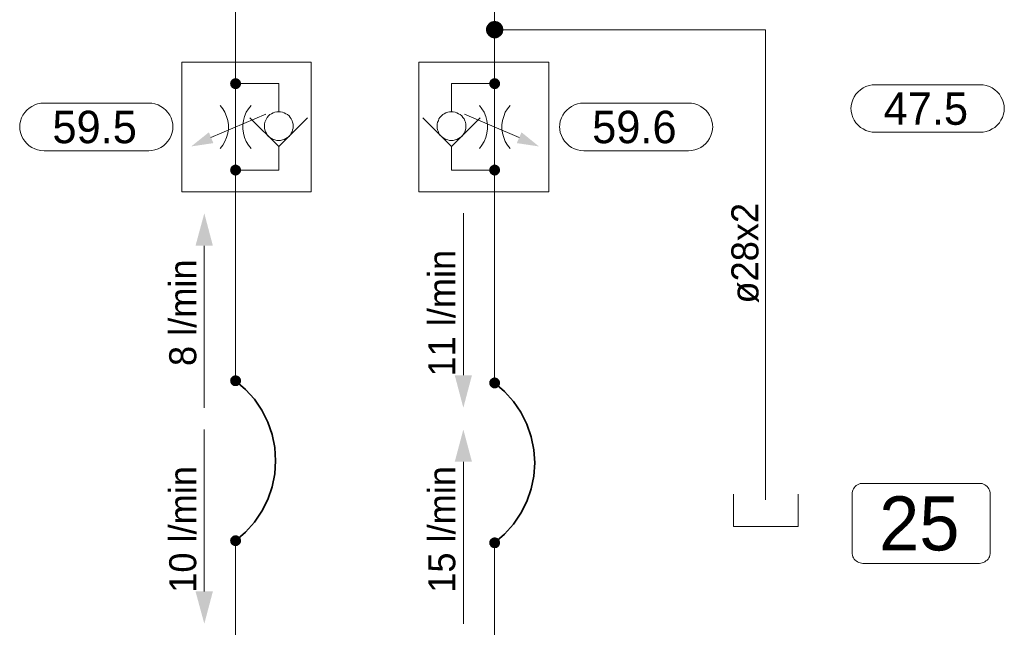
# Model space of a CAD drawing. Header units: millimetres. Extents: x 0 to 138, y 0 to 47.
# Tile 79 of 165: x 10.22 to 13.09, y 33.44 to 35.22. Entities that reach past the tile are written whole.
import ezdxf

# ---------------------------------------------------------------- set-up
doc = ezdxf.new("R2010")
doc.units = ezdxf.units.MM
for name, color, linetype in [('PDF_Geomertry', 7, 'Continuous'), ('PDF_Solid Fills', 7, 'Continuous'), ('PDF_Text', 7, 'Continuous')]:
    doc.layers.add(name, color=color, linetype=linetype)
doc.styles.add('PDF Arial', font='txt')

msp = doc.modelspace()

# ---------------------------------------------------------------- hatches: boundary and pattern name
at = {"layer": 'PDF_Solid Fills', "transparency": 33554559}
for points in [[(11.6071, 35.1882), (11.5854, 35.2007), (11.5876, 35.2035)], [(11.6071, 35.1882), (11.5876, 35.2035), (11.5896, 35.2063)], [(11.6071, 35.1882), (11.5896, 35.2063), (11.5918, 35.2082)], [(11.6071, 35.1882), (11.5918, 35.2082), (11.5946, 35.2104)], [(11.6071, 35.1882), (11.5946, 35.2104), (11.5974, 35.2118)], [(11.6071, 35.1882), (11.5974, 35.2118), (11.6007, 35.2124)], [(11.6071, 35.1882), (11.6007, 35.2124), (11.6043, 35.2132)], [(11.6071, 35.1882), (11.6043, 35.2132), (11.6071, 35.2132)], [(11.6071, 35.1882), (11.6104, 35.2132), (11.614, 35.2124)], [(11.6071, 35.1882), (11.6071, 35.2132), (11.6104, 35.2132)], [(11.6071, 35.1882), (11.614, 35.2124), (11.6168, 35.2118)], [(11.6071, 35.1882), (11.6168, 35.2118), (11.6196, 35.2104)], [(11.6071, 35.1882), (11.6196, 35.2104), (11.6224, 35.2082)], [(11.6071, 35.1882), (11.6224, 35.2082), (11.6251, 35.2063)], [(11.6071, 35.1882), (11.6251, 35.2063), (11.6271, 35.2035)], [(11.6071, 35.1882), (11.6271, 35.2035), (11.6293, 35.2007)], [(11.6071, 35.1882), (11.5821, 35.1915), (11.5826, 35.1951)], [(11.6071, 35.1882), (11.5821, 35.1882), (11.5821, 35.1915)], [(11.6071, 35.1882), (11.5821, 35.1854), (11.5821, 35.1882)], [(11.6071, 35.1882), (11.5826, 35.1818), (11.5821, 35.1854)], [(11.6071, 35.1882), (11.5826, 35.1951), (11.584, 35.1979)], [(11.6071, 35.1882), (11.584, 35.1785), (11.5826, 35.1818)], [(11.6071, 35.1882), (11.584, 35.1979), (11.5854, 35.2007)], [(11.6071, 35.1882), (11.5854, 35.1757), (11.584, 35.1785)], [(11.6071, 35.1882), (11.5876, 35.1729), (11.5854, 35.1757)], [(11.6071, 35.1882), (11.5896, 35.1707), (11.5876, 35.1729)], [(11.6071, 35.1882), (11.5918, 35.1688), (11.5896, 35.1707)], [(11.6071, 35.1882), (11.5946, 35.1665), (11.5918, 35.1688)], [(11.6071, 35.1882), (11.5974, 35.1651), (11.5946, 35.1665)], [(11.6071, 35.1882), (11.6007, 35.1638), (11.5974, 35.1651)], [(11.6071, 35.1882), (11.6043, 35.1632), (11.6007, 35.1638)], [(11.6071, 35.1882), (11.6071, 35.1632), (11.6043, 35.1632)], [(11.6071, 35.1882), (11.6293, 35.2007), (11.6307, 35.1979)], [(11.6071, 35.1882), (11.6307, 35.1979), (11.6313, 35.1951)], [(11.6071, 35.1882), (11.6313, 35.1951), (11.6321, 35.1915)], [(11.6071, 35.1882), (11.6321, 35.1915), (11.6326, 35.1882)], [(11.6071, 35.1882), (11.6104, 35.1632), (11.6071, 35.1632)], [(11.6071, 35.1882), (11.614, 35.1638), (11.6104, 35.1632)], [(11.6071, 35.1882), (11.6168, 35.1651), (11.614, 35.1638)], [(11.6071, 35.1882), (11.6196, 35.1665), (11.6168, 35.1651)], [(11.6071, 35.1882), (11.6224, 35.1688), (11.6196, 35.1665)], [(11.6071, 35.1882), (11.6251, 35.1707), (11.6224, 35.1688)], [(11.6071, 35.1882), (11.6271, 35.1729), (11.6251, 35.1707)], [(11.6071, 35.1882), (11.6293, 35.1757), (11.6271, 35.1729)], [(11.6071, 35.1882), (11.6307, 35.1785), (11.6293, 35.1757)], [(11.6071, 35.1882), (11.6313, 35.1818), (11.6307, 35.1785)], [(11.6071, 35.1882), (11.6321, 35.1854), (11.6313, 35.1818)], [(11.6071, 35.1882), (11.6326, 35.1882), (11.6321, 35.1854)], [(10.8529, 35.0313), (10.8368, 35.0313), (10.8376, 35.0332)], [(10.8529, 35.0313), (10.8376, 35.029), (10.8368, 35.0313)], [(10.8529, 35.0313), (10.8376, 35.0354), (10.8382, 35.0374)], [(10.8529, 35.0313), (10.8376, 35.0332), (10.8376, 35.0354)], [(10.8529, 35.0313), (10.8376, 35.0271), (10.8376, 35.029)], [(10.8529, 35.0313), (10.8382, 35.0249), (10.8376, 35.0271)], [(10.8529, 35.0313), (10.8382, 35.0374), (10.839, 35.0388)], [(10.8529, 35.0313), (10.839, 35.0235), (10.8382, 35.0249)], [(10.8529, 35.0313), (10.839, 35.0388), (10.8404, 35.041)], [(10.8529, 35.0313), (10.8404, 35.0215), (10.839, 35.0235)], [(10.8529, 35.0313), (10.8404, 35.041), (10.8418, 35.0424)], [(10.8529, 35.0313), (10.8418, 35.0201), (10.8404, 35.0215)], [(10.8529, 35.0313), (10.8418, 35.0424), (10.8432, 35.0438)], [(10.8529, 35.0313), (10.8432, 35.0187), (10.8418, 35.0201)], [(10.8529, 35.0313), (10.8432, 35.0438), (10.8451, 35.0451)], [(10.8529, 35.0313), (10.8451, 35.0174), (10.8432, 35.0187)], [(10.8529, 35.0313), (10.8451, 35.0451), (10.8465, 35.0457)], [(10.8529, 35.0313), (10.8465, 35.0165), (10.8451, 35.0174)], [(10.8529, 35.0313), (10.8465, 35.0457), (10.8487, 35.0465)], [(10.8529, 35.0313), (10.8487, 35.016), (10.8465, 35.0165)], [(10.8529, 35.0313), (10.8487, 35.0465), (10.8507, 35.0465)], [(10.8529, 35.0313), (10.8507, 35.016), (10.8487, 35.016)], [(10.8529, 35.0313), (10.8507, 35.0465), (10.8529, 35.0471)], [(10.8529, 35.0313), (10.8529, 35.0151), (10.8507, 35.016)], [(10.8529, 35.0313), (10.8529, 35.0471), (10.8549, 35.0465)], [(10.8529, 35.0313), (10.8571, 35.0465), (10.859, 35.0457)], [(10.8529, 35.0313), (10.8549, 35.0465), (10.8571, 35.0465)], [(10.8529, 35.0313), (10.859, 35.0457), (10.8604, 35.0451)], [(10.8529, 35.0313), (10.8604, 35.0451), (10.8626, 35.0438)], [(10.8529, 35.0313), (10.8626, 35.0438), (10.864, 35.0424)], [(10.8529, 35.0313), (10.864, 35.0424), (10.8654, 35.041)], [(10.8529, 35.0313), (10.8654, 35.041), (10.8668, 35.0388)], [(10.8529, 35.0313), (10.8668, 35.0388), (10.8674, 35.0374)], [(10.8529, 35.0313), (10.8674, 35.0374), (10.8682, 35.0354)], [(10.8529, 35.0313), (10.8682, 35.0354), (10.8682, 35.0332)], [(10.8529, 35.0313), (10.8682, 35.0332), (10.8687, 35.0313)], [(10.8529, 35.0313), (10.8549, 35.016), (10.8529, 35.0151)], [(10.8529, 35.0313), (10.8571, 35.016), (10.8549, 35.016)], [(10.8529, 35.0313), (10.859, 35.0165), (10.8571, 35.016)], [(10.8529, 35.0313), (10.8604, 35.0174), (10.859, 35.0165)], [(10.8529, 35.0313), (10.8626, 35.0187), (10.8604, 35.0174)], [(10.8529, 35.0313), (10.864, 35.0201), (10.8626, 35.0187)], [(10.8529, 35.0313), (10.8654, 35.0215), (10.864, 35.0201)], [(10.8529, 35.0313), (10.8668, 35.0235), (10.8654, 35.0215)], [(10.8529, 35.0313), (10.8674, 35.0249), (10.8668, 35.0235)], [(10.8529, 35.0313), (10.8682, 35.0271), (10.8674, 35.0249)], [(10.8529, 35.0313), (10.8682, 35.029), (10.8682, 35.0271)], [(10.8529, 35.0313), (10.8687, 35.0313), (10.8682, 35.029)], [(11.6071, 35.0313), (11.5918, 35.0354), (11.5924, 35.0374)], [(11.6071, 35.0313), (11.5918, 35.0332), (11.5918, 35.0354)], [(11.6071, 35.0313), (11.5918, 35.0313), (11.5918, 35.0332)], [(11.6071, 35.0313), (11.5918, 35.029), (11.5918, 35.0313)], [(11.6071, 35.0313), (11.5918, 35.0271), (11.5918, 35.029)], [(11.6071, 35.0313), (11.5924, 35.0249), (11.5918, 35.0271)], [(11.6071, 35.0313), (11.5924, 35.0374), (11.5937, 35.0388)], [(11.6071, 35.0313), (11.5937, 35.0235), (11.5924, 35.0249)], [(11.6071, 35.0313), (11.5937, 35.0388), (11.5946, 35.041)], [(11.6071, 35.0313), (11.5946, 35.0215), (11.5937, 35.0235)], [(11.6071, 35.0313), (11.5946, 35.041), (11.596, 35.0424)], [(11.6071, 35.0313), (11.596, 35.0201), (11.5946, 35.0215)], [(11.6071, 35.0313), (11.596, 35.0424), (11.5979, 35.0438)], [(11.6071, 35.0313), (11.5979, 35.0187), (11.596, 35.0201)], [(11.6071, 35.0313), (11.5979, 35.0438), (11.5993, 35.0451)], [(11.6071, 35.0313), (11.5993, 35.0174), (11.5979, 35.0187)], [(11.6071, 35.0313), (11.5993, 35.0451), (11.6015, 35.0457)], [(11.6071, 35.0313), (11.6015, 35.0165), (11.5993, 35.0174)], [(11.6071, 35.0313), (11.6015, 35.0457), (11.6029, 35.0465)], [(11.6071, 35.0313), (11.6029, 35.016), (11.6015, 35.0165)], [(11.6071, 35.0313), (11.6029, 35.0465), (11.6049, 35.0465)], [(11.6071, 35.0313), (11.6049, 35.016), (11.6029, 35.016)], [(11.6071, 35.0313), (11.6049, 35.0465), (11.6071, 35.0471)], [(11.6071, 35.0313), (11.6071, 35.0151), (11.6049, 35.016)], [(11.6071, 35.0313), (11.6071, 35.0471), (11.609, 35.0465)], [(11.6071, 35.0313), (11.6112, 35.0465), (11.6132, 35.0457)], [(11.6071, 35.0313), (11.609, 35.0465), (11.6112, 35.0465)], [(11.6071, 35.0313), (11.6132, 35.0457), (11.6154, 35.0451)], [(11.6071, 35.0313), (11.6154, 35.0451), (11.6168, 35.0438)], [(11.6071, 35.0313), (11.6168, 35.0438), (11.6182, 35.0424)], [(11.6071, 35.0313), (11.6182, 35.0424), (11.6196, 35.041)], [(11.6071, 35.0313), (11.6196, 35.041), (11.621, 35.0388)], [(11.6071, 35.0313), (11.621, 35.0388), (11.6215, 35.0374)], [(11.6071, 35.0313), (11.6215, 35.0374), (11.6224, 35.0354)], [(11.6071, 35.0313), (11.6224, 35.0354), (11.6229, 35.0332)], [(11.6071, 35.0313), (11.6229, 35.0332), (11.6229, 35.0313)], [(11.6071, 35.0313), (11.609, 35.016), (11.6071, 35.0151)], [(11.6071, 35.0313), (11.6112, 35.016), (11.609, 35.016)], [(11.6071, 35.0313), (11.6132, 35.0165), (11.6112, 35.016)], [(11.6071, 35.0313), (11.6154, 35.0174), (11.6132, 35.0165)], [(11.6071, 35.0313), (11.6168, 35.0187), (11.6154, 35.0174)], [(11.6071, 35.0313), (11.6182, 35.0201), (11.6168, 35.0187)], [(11.6071, 35.0313), (11.6196, 35.0215), (11.6182, 35.0201)], [(11.6071, 35.0313), (11.621, 35.0235), (11.6196, 35.0215)], [(11.6071, 35.0313), (11.6215, 35.0249), (11.621, 35.0235)], [(11.6071, 35.0313), (11.6224, 35.0271), (11.6215, 35.0249)], [(11.6071, 35.0313), (11.6229, 35.029), (11.6224, 35.0271)], [(11.6071, 35.0313), (11.6229, 35.0313), (11.6229, 35.029)], [(10.8529, 34.7799), (10.8368, 34.7799), (10.8376, 34.7818)], [(10.8529, 34.7799), (10.8376, 34.7776), (10.8368, 34.7799)], [(10.8529, 34.7799), (10.8376, 34.784), (10.8382, 34.7854)], [(10.8529, 34.7799), (10.8376, 34.7818), (10.8376, 34.784)], [(10.8529, 34.7799), (10.8376, 34.7757), (10.8376, 34.7776)], [(10.8529, 34.7799), (10.8382, 34.7735), (10.8376, 34.7757)], [(10.8529, 34.7799), (10.8382, 34.7854), (10.839, 34.7874)], [(10.8529, 34.7799), (10.839, 34.7721), (10.8382, 34.7735)], [(10.8529, 34.7799), (10.839, 34.7874), (10.8404, 34.7896)], [(10.8529, 34.7799), (10.8404, 34.7701), (10.839, 34.7721)], [(10.8529, 34.7799), (10.8404, 34.7896), (10.8418, 34.791)], [(10.8529, 34.7799), (10.8418, 34.7687), (10.8404, 34.7701)], [(10.8529, 34.7799), (10.8418, 34.791), (10.8432, 34.7924)], [(10.8529, 34.7799), (10.8432, 34.7674), (10.8418, 34.7687)], [(10.8529, 34.7799), (10.8432, 34.7924), (10.8451, 34.7929)], [(10.8529, 34.7799), (10.8451, 34.766), (10.8432, 34.7674)], [(10.8529, 34.7799), (10.8451, 34.7929), (10.8465, 34.7943)], [(10.8529, 34.7799), (10.8465, 34.7651), (10.8451, 34.766)], [(10.8529, 34.7799), (10.8465, 34.7943), (10.8487, 34.7951)], [(10.8529, 34.7799), (10.8487, 34.7646), (10.8465, 34.7651)], [(10.8529, 34.7799), (10.8487, 34.7951), (10.8507, 34.7951)], [(10.8529, 34.7799), (10.8507, 34.7638), (10.8487, 34.7646)], [(10.8529, 34.7799), (10.8507, 34.7951), (10.8529, 34.7951)], [(10.8529, 34.7799), (10.8529, 34.7638), (10.8507, 34.7638)], [(10.8529, 34.7799), (10.8571, 34.7951), (10.859, 34.7943)], [(10.8529, 34.7799), (10.8549, 34.7951), (10.8571, 34.7951)], [(10.8529, 34.7799), (10.8529, 34.7951), (10.8549, 34.7951)], [(10.8529, 34.7799), (10.859, 34.7943), (10.8604, 34.7929)], [(10.8529, 34.7799), (10.8604, 34.7929), (10.8626, 34.7924)], [(10.8529, 34.7799), (10.8626, 34.7924), (10.864, 34.791)], [(10.8529, 34.7799), (10.864, 34.791), (10.8654, 34.7896)], [(10.8529, 34.7799), (10.8654, 34.7896), (10.8668, 34.7874)], [(10.8529, 34.7799), (10.8668, 34.7874), (10.8674, 34.7854)], [(10.8529, 34.7799), (10.8674, 34.7854), (10.8682, 34.784)], [(10.8529, 34.7799), (10.8682, 34.784), (10.8682, 34.7818)], [(10.8529, 34.7799), (10.8682, 34.7818), (10.8687, 34.7799)], [(10.8529, 34.7799), (10.8549, 34.7638), (10.8529, 34.7638)], [(10.8529, 34.7799), (10.8571, 34.7646), (10.8549, 34.7638)], [(10.8529, 34.7799), (10.859, 34.7651), (10.8571, 34.7646)], [(10.8529, 34.7799), (10.8604, 34.766), (10.859, 34.7651)], [(10.8529, 34.7799), (10.8626, 34.7674), (10.8604, 34.766)], [(10.8529, 34.7799), (10.864, 34.7687), (10.8626, 34.7674)], [(10.8529, 34.7799), (10.8654, 34.7701), (10.864, 34.7687)], [(10.8529, 34.7799), (10.8668, 34.7721), (10.8654, 34.7701)], [(10.8529, 34.7799), (10.8674, 34.7735), (10.8668, 34.7721)], [(10.8529, 34.7799), (10.8682, 34.7757), (10.8674, 34.7735)], [(10.8529, 34.7799), (10.8682, 34.7776), (10.8682, 34.7757)], [(10.8529, 34.7799), (10.8687, 34.7799), (10.8682, 34.7776)], [(11.6071, 34.7799), (11.5918, 34.784), (11.5924, 34.7854)], [(11.6071, 34.7799), (11.5918, 34.7818), (11.5918, 34.784)], [(11.6071, 34.7799), (11.5918, 34.7799), (11.5918, 34.7818)], [(11.6071, 34.7799), (11.5918, 34.7776), (11.5918, 34.7799)], [(11.6071, 34.7799), (11.5918, 34.7757), (11.5918, 34.7776)], [(11.6071, 34.7799), (11.5924, 34.7735), (11.5918, 34.7757)], [(11.6071, 34.7799), (11.5924, 34.7854), (11.5937, 34.7874)], [(11.6071, 34.7799), (11.5937, 34.7721), (11.5924, 34.7735)], [(11.6071, 34.7799), (11.5937, 34.7874), (11.5946, 34.7896)], [(11.6071, 34.7799), (11.5946, 34.7701), (11.5937, 34.7721)], [(11.6071, 34.7799), (11.5946, 34.7896), (11.596, 34.791)], [(11.6071, 34.7799), (11.596, 34.7687), (11.5946, 34.7701)], [(11.6071, 34.7799), (11.596, 34.791), (11.5979, 34.7924)], [(11.6071, 34.7799), (11.5979, 34.7674), (11.596, 34.7687)], [(11.6071, 34.7799), (11.5979, 34.7924), (11.5993, 34.7929)], [(11.6071, 34.7799), (11.5993, 34.766), (11.5979, 34.7674)], [(11.6071, 34.7799), (11.5993, 34.7929), (11.6015, 34.7943)], [(11.6071, 34.7799), (11.6015, 34.7651), (11.5993, 34.766)], [(11.6071, 34.7799), (11.6015, 34.7943), (11.6029, 34.7951)], [(11.6071, 34.7799), (11.6029, 34.7646), (11.6015, 34.7651)], [(11.6071, 34.7799), (11.6029, 34.7951), (11.6049, 34.7951)], [(11.6071, 34.7799), (11.6049, 34.7638), (11.6029, 34.7646)], [(11.6071, 34.7799), (11.6049, 34.7951), (11.6071, 34.7951)], [(11.6071, 34.7799), (11.6071, 34.7638), (11.6049, 34.7638)], [(11.6071, 34.7799), (11.6112, 34.7951), (11.6132, 34.7943)], [(11.6071, 34.7799), (11.609, 34.7951), (11.6112, 34.7951)], [(11.6071, 34.7799), (11.6071, 34.7951), (11.609, 34.7951)], [(11.6071, 34.7799), (11.6132, 34.7943), (11.6154, 34.7929)], [(11.6071, 34.7799), (11.6154, 34.7929), (11.6168, 34.7924)], [(11.6071, 34.7799), (11.6168, 34.7924), (11.6182, 34.791)], [(11.6071, 34.7799), (11.6182, 34.791), (11.6196, 34.7896)], [(11.6071, 34.7799), (11.6196, 34.7896), (11.621, 34.7874)], [(11.6071, 34.7799), (11.621, 34.7874), (11.6215, 34.7854)], [(11.6071, 34.7799), (11.6215, 34.7854), (11.6224, 34.784)], [(11.6071, 34.7799), (11.6224, 34.784), (11.6229, 34.7818)], [(11.6071, 34.7799), (11.6229, 34.7818), (11.6229, 34.7799)], [(11.6071, 34.7799), (11.609, 34.7638), (11.6071, 34.7638)], [(11.6071, 34.7799), (11.6112, 34.7646), (11.609, 34.7638)], [(11.6071, 34.7799), (11.6132, 34.7651), (11.6112, 34.7646)], [(11.6071, 34.7799), (11.6154, 34.766), (11.6132, 34.7651)], [(11.6071, 34.7799), (11.6168, 34.7674), (11.6154, 34.766)], [(11.6071, 34.7799), (11.6182, 34.7687), (11.6168, 34.7674)], [(11.6071, 34.7799), (11.6196, 34.7701), (11.6182, 34.7687)], [(11.6071, 34.7799), (11.621, 34.7721), (11.6196, 34.7701)], [(11.6071, 34.7799), (11.6215, 34.7735), (11.621, 34.7721)], [(11.6071, 34.7799), (11.6224, 34.7757), (11.6215, 34.7735)], [(11.6071, 34.7799), (11.6229, 34.7776), (11.6224, 34.7757)], [(11.6071, 34.7799), (11.6229, 34.7799), (11.6229, 34.7776)], [(10.8529, 34.1665), (10.8376, 34.1707), (10.8382, 34.1729)], [(10.8529, 34.1665), (10.8376, 34.1688), (10.8376, 34.1707)], [(10.8529, 34.1665), (10.8382, 34.1729), (10.839, 34.1743)], [(10.8529, 34.1665), (10.839, 34.1743), (10.8404, 34.1763)], [(10.8529, 34.1665), (10.8404, 34.1763), (10.8418, 34.1776)], [(10.8529, 34.1665), (10.8418, 34.1776), (10.8432, 34.179)], [(10.8529, 34.1665), (10.8432, 34.179), (10.8451, 34.1804)], [(10.8529, 34.1665), (10.8451, 34.1804), (10.8465, 34.1813)], [(10.8529, 34.1665), (10.8465, 34.1813), (10.8487, 34.1818)], [(10.8529, 34.1665), (10.8487, 34.1818), (10.8507, 34.1826)], [(10.8529, 34.1665), (10.8507, 34.1826), (10.8529, 34.1826)], [(10.8529, 34.1665), (10.8549, 34.1826), (10.8571, 34.1818)], [(10.8529, 34.1665), (10.8529, 34.1826), (10.8549, 34.1826)], [(10.8529, 34.1665), (10.8571, 34.1818), (10.859, 34.1813)], [(10.8529, 34.1665), (10.859, 34.1813), (10.8604, 34.1804)], [(10.8529, 34.1665), (10.8604, 34.1804), (10.8626, 34.179)], [(10.8529, 34.1665), (10.8626, 34.179), (10.864, 34.1776)], [(10.8529, 34.1665), (10.864, 34.1776), (10.8654, 34.1763)], [(10.8529, 34.1665), (10.8654, 34.1763), (10.8668, 34.1743)], [(10.8529, 34.1665), (10.8668, 34.1743), (10.8674, 34.1729)], [(10.8529, 34.1665), (10.8674, 34.1729), (10.8682, 34.1707)], [(10.8529, 34.1665), (10.8682, 34.1707), (10.8682, 34.1688)], [(11.6071, 34.1604), (11.5946, 34.1701), (11.596, 34.1715)], [(11.6071, 34.1604), (11.596, 34.1715), (11.5979, 34.1729)], [(11.6071, 34.1604), (11.5979, 34.1729), (11.5993, 34.1743)], [(11.6071, 34.1604), (11.5993, 34.1743), (11.6015, 34.1749)], [(11.6071, 34.1604), (11.6015, 34.1749), (11.6029, 34.1757)], [(11.6071, 34.1604), (11.6029, 34.1757), (11.6049, 34.1763)], [(11.6071, 34.1604), (11.6049, 34.1763), (11.6071, 34.1763)], [(11.6071, 34.1604), (11.609, 34.1763), (11.6112, 34.1757)], [(11.6071, 34.1604), (11.6071, 34.1763), (11.609, 34.1763)], [(11.6071, 34.1604), (11.6112, 34.1757), (11.6132, 34.1749)], [(11.6071, 34.1604), (11.6132, 34.1749), (11.6154, 34.1743)], [(11.6071, 34.1604), (11.6154, 34.1743), (11.6168, 34.1729)], [(11.6071, 34.1604), (11.6168, 34.1729), (11.6182, 34.1715)], [(11.6071, 34.1604), (11.6182, 34.1715), (11.6196, 34.1701)], [(10.8529, 34.1665), (10.8368, 34.1665), (10.8376, 34.1688)], [(10.8529, 34.1665), (10.8376, 34.1646), (10.8368, 34.1665)], [(10.8529, 34.1665), (10.8376, 34.1624), (10.8376, 34.1646)], [(10.8529, 34.1665), (10.8382, 34.161), (10.8376, 34.1624)], [(10.8529, 34.1665), (10.839, 34.159), (10.8382, 34.161)], [(10.8529, 34.1665), (10.8404, 34.1568), (10.839, 34.159)], [(10.8529, 34.1665), (10.8418, 34.1554), (10.8404, 34.1568)], [(10.8529, 34.1665), (10.8432, 34.154), (10.8418, 34.1554)], [(10.8529, 34.1665), (10.8451, 34.1535), (10.8432, 34.154)], [(10.8529, 34.1665), (10.8465, 34.1521), (10.8451, 34.1535)], [(10.8529, 34.1665), (10.8487, 34.1513), (10.8465, 34.1521)], [(10.8529, 34.1665), (10.8507, 34.1513), (10.8487, 34.1513)], [(10.8529, 34.1665), (10.8529, 34.1513), (10.8507, 34.1513)], [(10.8529, 34.1665), (10.8682, 34.1688), (10.8687, 34.1665)], [(10.8529, 34.1665), (10.8549, 34.1513), (10.8529, 34.1513)], [(10.8529, 34.1665), (10.8571, 34.1513), (10.8549, 34.1513)], [(10.8529, 34.1665), (10.859, 34.1521), (10.8571, 34.1513)], [(10.8529, 34.1665), (10.8604, 34.1535), (10.859, 34.1521)], [(10.8529, 34.1665), (10.8626, 34.154), (10.8604, 34.1535)], [(10.8529, 34.1665), (10.864, 34.1554), (10.8626, 34.154)], [(10.8529, 34.1665), (10.8654, 34.1568), (10.864, 34.1554)], [(10.8529, 34.1665), (10.8668, 34.159), (10.8654, 34.1568)], [(10.8529, 34.1665), (10.8674, 34.161), (10.8668, 34.159)], [(10.8529, 34.1665), (10.8682, 34.1624), (10.8674, 34.161)], [(10.8529, 34.1665), (10.8682, 34.1646), (10.8682, 34.1624)], [(10.8529, 34.1665), (10.8687, 34.1665), (10.8682, 34.1646)], [(11.6071, 34.1604), (11.5918, 34.1646), (11.5924, 34.1665)], [(11.6071, 34.1604), (11.5918, 34.1624), (11.5918, 34.1646)], [(11.6071, 34.1604), (11.5918, 34.1604), (11.5918, 34.1624)], [(11.6071, 34.1604), (11.5918, 34.1582), (11.5918, 34.1604)], [(11.6071, 34.1604), (11.5918, 34.1563), (11.5918, 34.1582)], [(11.6071, 34.1604), (11.5924, 34.154), (11.5918, 34.1563)], [(11.6071, 34.1604), (11.5924, 34.1665), (11.5937, 34.1679)], [(11.6071, 34.1604), (11.5937, 34.1526), (11.5924, 34.154)], [(11.6071, 34.1604), (11.5937, 34.1679), (11.5946, 34.1701)], [(11.6071, 34.1604), (11.5946, 34.1507), (11.5937, 34.1526)], [(11.6071, 34.1604), (11.596, 34.1493), (11.5946, 34.1507)], [(11.6071, 34.1604), (11.5979, 34.1479), (11.596, 34.1493)], [(11.6071, 34.1604), (11.5993, 34.1471), (11.5979, 34.1479)], [(11.6071, 34.1604), (11.6015, 34.1457), (11.5993, 34.1471)], [(11.6071, 34.1604), (11.6029, 34.1451), (11.6015, 34.1457)], [(11.6071, 34.1604), (11.6049, 34.1451), (11.6029, 34.1451)], [(11.6071, 34.1604), (11.6071, 34.1443), (11.6049, 34.1451)], [(11.6071, 34.1604), (11.6196, 34.1701), (11.621, 34.1679)], [(11.6071, 34.1604), (11.621, 34.1679), (11.6215, 34.1665)], [(11.6071, 34.1604), (11.6215, 34.1665), (11.6224, 34.1646)], [(11.6071, 34.1604), (11.6224, 34.1646), (11.6229, 34.1624)], [(11.6071, 34.1604), (11.6229, 34.1624), (11.6229, 34.1604)], [(11.6071, 34.1604), (11.609, 34.1451), (11.6071, 34.1443)], [(11.6071, 34.1604), (11.6112, 34.1451), (11.609, 34.1451)], [(11.6071, 34.1604), (11.6132, 34.1457), (11.6112, 34.1451)], [(11.6071, 34.1604), (11.6154, 34.1471), (11.6132, 34.1457)], [(11.6071, 34.1604), (11.6168, 34.1479), (11.6154, 34.1471)], [(11.6071, 34.1604), (11.6182, 34.1493), (11.6168, 34.1479)], [(11.6071, 34.1604), (11.6196, 34.1507), (11.6182, 34.1493)], [(11.6071, 34.1604), (11.621, 34.1526), (11.6196, 34.1507)], [(11.6071, 34.1604), (11.6215, 34.154), (11.621, 34.1526)], [(11.6071, 34.1604), (11.6224, 34.1563), (11.6215, 34.154)], [(11.6071, 34.1604), (11.6229, 34.1582), (11.6224, 34.1563)], [(11.6071, 34.1604), (11.6229, 34.1604), (11.6229, 34.1582)], [(10.8529, 33.7013), (10.8404, 33.711), (10.8418, 33.7124)], [(10.8529, 33.7013), (10.8418, 33.7124), (10.8432, 33.7138)], [(10.8529, 33.7013), (10.8432, 33.7138), (10.8451, 33.7151)], [(10.8529, 33.7013), (10.8451, 33.7151), (10.8465, 33.716)], [(10.8529, 33.7013), (10.8465, 33.716), (10.8487, 33.7165)], [(10.8529, 33.7013), (10.8487, 33.7165), (10.8507, 33.7174)], [(10.8529, 33.7013), (10.8507, 33.7174), (10.8529, 33.7174)], [(10.8529, 33.7013), (10.8549, 33.7174), (10.8571, 33.7165)], [(10.8529, 33.7013), (10.8529, 33.7174), (10.8549, 33.7174)], [(10.8529, 33.7013), (10.8571, 33.7165), (10.859, 33.716)], [(10.8529, 33.7013), (10.859, 33.716), (10.8604, 33.7151)], [(10.8529, 33.7013), (10.8604, 33.7151), (10.8626, 33.7138)], [(10.8529, 33.7013), (10.8626, 33.7138), (10.864, 33.7124)], [(10.8529, 33.7013), (10.864, 33.7124), (10.8654, 33.711)], [(10.8529, 33.7013), (10.8368, 33.7013), (10.8376, 33.7035)], [(10.8529, 33.7013), (10.8376, 33.6993), (10.8368, 33.7013)], [(10.8529, 33.7013), (10.8376, 33.7054), (10.8382, 33.7076)], [(10.8529, 33.7013), (10.8376, 33.7035), (10.8376, 33.7054)], [(10.8529, 33.7013), (10.8376, 33.6971), (10.8376, 33.6993)], [(10.8529, 33.7013), (10.8382, 33.6957), (10.8376, 33.6971)], [(10.8529, 33.7013), (10.8382, 33.7076), (10.839, 33.7096)], [(10.8529, 33.7013), (10.839, 33.6938), (10.8382, 33.6957)], [(10.8529, 33.7013), (10.839, 33.7096), (10.8404, 33.711)], [(10.8529, 33.7013), (10.8404, 33.6915), (10.839, 33.6938)], [(10.8529, 33.7013), (10.8418, 33.6901), (10.8404, 33.6915)], [(10.8529, 33.7013), (10.8432, 33.6887), (10.8418, 33.6901)], [(10.8529, 33.7013), (10.8451, 33.6882), (10.8432, 33.6887)], [(10.8529, 33.7013), (10.8465, 33.6868), (10.8451, 33.6882)], [(10.8529, 33.7013), (10.8487, 33.686), (10.8465, 33.6868)], [(10.8529, 33.7013), (10.8507, 33.686), (10.8487, 33.686)], [(10.8529, 33.7013), (10.8529, 33.686), (10.8507, 33.686)], [(10.8529, 33.7013), (10.8654, 33.711), (10.8668, 33.7096)], [(10.8529, 33.7013), (10.8668, 33.7096), (10.8674, 33.7076)], [(10.8529, 33.7013), (10.8674, 33.7076), (10.8682, 33.7054)], [(10.8529, 33.7013), (10.8682, 33.7054), (10.8682, 33.7035)], [(10.8529, 33.7013), (10.8682, 33.7035), (10.8687, 33.7013)], [(10.8529, 33.7013), (10.8549, 33.686), (10.8529, 33.686)], [(10.8529, 33.7013), (10.8571, 33.686), (10.8549, 33.686)], [(10.8529, 33.7013), (10.859, 33.6868), (10.8571, 33.686)], [(10.8529, 33.7013), (10.8604, 33.6882), (10.859, 33.6868)], [(10.8529, 33.7013), (10.8626, 33.6887), (10.8604, 33.6882)], [(10.8529, 33.7013), (10.864, 33.6901), (10.8626, 33.6887)], [(10.8529, 33.7013), (10.8654, 33.6915), (10.864, 33.6901)], [(10.8529, 33.7013), (10.8668, 33.6938), (10.8654, 33.6915)], [(10.8529, 33.7013), (10.8674, 33.6957), (10.8668, 33.6938)], [(10.8529, 33.7013), (10.8682, 33.6971), (10.8674, 33.6957)], [(10.8529, 33.7013), (10.8682, 33.6993), (10.8682, 33.6971)], [(10.8529, 33.7013), (10.8687, 33.7013), (10.8682, 33.6993)], [(11.6071, 33.6951), (11.5918, 33.6993), (11.5924, 33.7013)], [(11.6071, 33.6951), (11.5918, 33.6971), (11.5918, 33.6993)], [(11.6071, 33.6951), (11.5918, 33.6951), (11.5918, 33.6971)], [(11.6071, 33.6951), (11.5918, 33.6929), (11.5918, 33.6951)], [(11.6071, 33.6951), (11.5918, 33.691), (11.5918, 33.6929)], [(11.6071, 33.6951), (11.5924, 33.6896), (11.5918, 33.691)], [(11.6071, 33.6951), (11.5924, 33.7013), (11.5937, 33.7035)], [(11.6071, 33.6951), (11.5937, 33.6874), (11.5924, 33.6896)], [(11.6071, 33.6951), (11.5937, 33.7035), (11.5946, 33.7049)], [(11.6071, 33.6951), (11.5946, 33.6854), (11.5937, 33.6874)], [(11.6071, 33.6951), (11.5946, 33.7049), (11.596, 33.7063)], [(11.6071, 33.6951), (11.596, 33.684), (11.5946, 33.6854)], [(11.6071, 33.6951), (11.596, 33.7063), (11.5979, 33.7076)], [(11.6071, 33.6951), (11.5979, 33.6826), (11.596, 33.684)], [(11.6071, 33.6951), (11.5979, 33.7076), (11.5993, 33.709)], [(11.6071, 33.6951), (11.5993, 33.6818), (11.5979, 33.6826)], [(11.6071, 33.6951), (11.5993, 33.709), (11.6015, 33.7096)], [(11.6071, 33.6951), (11.6015, 33.6804), (11.5993, 33.6818)], [(11.6071, 33.6951), (11.6015, 33.7096), (11.6029, 33.7104)], [(11.6071, 33.6951), (11.6029, 33.6799), (11.6015, 33.6804)], [(11.6071, 33.6951), (11.6029, 33.7104), (11.6049, 33.711)], [(11.6071, 33.6951), (11.6049, 33.6799), (11.6029, 33.6799)], [(11.6071, 33.6951), (11.6049, 33.711), (11.6071, 33.711)], [(11.6071, 33.6951), (11.6071, 33.6799), (11.6049, 33.6799)], [(11.6071, 33.6951), (11.609, 33.711), (11.6112, 33.7104)], [(11.6071, 33.6951), (11.6071, 33.711), (11.609, 33.711)], [(11.6071, 33.6951), (11.6112, 33.7104), (11.6132, 33.7096)], [(11.6071, 33.6951), (11.6132, 33.7096), (11.6154, 33.709)], [(11.6071, 33.6951), (11.6154, 33.709), (11.6168, 33.7076)], [(11.6071, 33.6951), (11.6168, 33.7076), (11.6182, 33.7063)], [(11.6071, 33.6951), (11.6182, 33.7063), (11.6196, 33.7049)], [(11.6071, 33.6951), (11.6196, 33.7049), (11.621, 33.7035)], [(11.6071, 33.6951), (11.621, 33.7035), (11.6215, 33.7013)], [(11.6071, 33.6951), (11.6215, 33.7013), (11.6224, 33.6993)], [(11.6071, 33.6951), (11.6224, 33.6993), (11.6229, 33.6971)], [(11.6071, 33.6951), (11.6229, 33.6971), (11.6229, 33.6951)], [(11.6071, 33.6951), (11.609, 33.6799), (11.6071, 33.6799)], [(11.6071, 33.6951), (11.6112, 33.6799), (11.609, 33.6799)], [(11.6071, 33.6951), (11.6132, 33.6804), (11.6112, 33.6799)], [(11.6071, 33.6951), (11.6154, 33.6818), (11.6132, 33.6804)], [(11.6071, 33.6951), (11.6168, 33.6826), (11.6154, 33.6818)], [(11.6071, 33.6951), (11.6182, 33.684), (11.6168, 33.6826)], [(11.6071, 33.6951), (11.6196, 33.6854), (11.6182, 33.684)], [(11.6071, 33.6951), (11.621, 33.6874), (11.6196, 33.6854)], [(11.6071, 33.6951), (11.6215, 33.6896), (11.621, 33.6874)], [(11.6071, 33.6951), (11.6224, 33.691), (11.6215, 33.6896)], [(11.6071, 33.6951), (11.6229, 33.6929), (11.6224, 33.691)], [(11.6071, 33.6951), (11.6229, 33.6951), (11.6229, 33.6929)]]:
    msp.add_hatch(color=256, dxfattribs=at).paths.add_polyline_path(points)

# ---------------------------------------------------------------- linework, layer by layer
at = {"layer": 'PDF_Geomertry', "lineweight": 15}
for points in [[(10.8529, 35.0313), (10.8529, 35.0937), (10.8529, 36.584)], [(11.6071, 35.0313), (11.6071, 35.0937), (11.6071, 35.1882), (11.6071, 35.3235)], [(12.396, 33.8207), (12.396, 33.8804), (12.396, 35.1882), (11.6071, 35.1882)], [(10.9785, 34.8485), (10.9785, 34.8235), (10.9785, 34.7799), (10.8529, 34.7799), (10.8529, 35.0313), (10.9785, 35.0313), (10.9785, 34.9493)], [(11.4812, 34.8485), (11.4812, 34.8235), (11.4812, 34.7799), (11.6071, 34.7799), (11.6071, 35.0313), (11.4812, 35.0313), (11.4812, 34.9493)], [(10.8076, 34.8424), (10.8154, 34.8526), (10.8215, 34.8632), (10.8265, 34.8749), (10.8299, 34.8868), (10.8321, 34.8993), (10.8321, 34.9118), (10.8299, 34.9243), (10.8265, 34.936), (10.8215, 34.9479), (10.8154, 34.9582), (10.8076, 34.9679)], [(10.8979, 34.9679), (10.8904, 34.9582), (10.884, 34.9479), (10.8793, 34.936), (10.8757, 34.9243), (10.8737, 34.9118), (10.8737, 34.8993), (10.8757, 34.8868), (10.8793, 34.8749), (10.884, 34.8632), (10.8904, 34.8526), (10.8979, 34.8424)], [(11.5626, 34.8424), (11.5701, 34.8526), (11.5765, 34.8632), (11.5812, 34.8749), (11.584, 34.8868), (11.5863, 34.8993), (11.5863, 34.9118), (11.584, 34.9243), (11.5812, 34.936), (11.5765, 34.9479), (11.5701, 34.9582), (11.5626, 34.9679)], [(11.6521, 34.9679), (11.6446, 34.9582), (11.6382, 34.9479), (11.6335, 34.936), (11.6299, 34.9243), (11.6285, 34.9118), (11.6285, 34.8993), (11.6299, 34.8868), (11.6335, 34.8749), (11.6382, 34.8632), (11.6446, 34.8526), (11.6521, 34.8424)], [(10.941, 34.9429), (10.7812, 34.8743)], [(11.0626, 34.9318), (10.9785, 34.8485), (10.8946, 34.9318)], [(11.5654, 34.9318), (11.4812, 34.8485), (11.3979, 34.9318)], [(11.5196, 34.9429), (11.6785, 34.8743)], [(10.8529, 34.1665), (10.8529, 34.7165), (10.8529, 34.7799)], [(11.6071, 34.7799), (11.6071, 34.7165), (11.6071, 34.1604)], [(11.516, 34.654), (11.516, 34.1826)], [(10.7618, 34.0882), (10.7618, 34.5596)], [(10.7618, 34.0249), (10.7618, 33.554)], [(11.516, 33.4596), (11.516, 33.9313)], [(12.3021, 33.8368), (12.3021, 33.7424), (12.4904, 33.7424), (12.4904, 33.8368)], [(10.8529, 33.7013), (10.8529, 33.4276)], [(11.6071, 33.6951), (11.6071, 33.4276)]]:
    msp.add_lwpolyline(points, dxfattribs=at)
at = {"layer": 'PDF_Geomertry', "lineweight": 0}
for points in [[(11.5946, 35.1882), (11.5946, 35.1868), (11.5951, 35.1854), (11.596, 35.1832), (11.5965, 35.1818), (11.5974, 35.1804), (11.5987, 35.179), (11.5993, 35.1785), (11.6007, 35.1776), (11.6021, 35.1771), (11.6043, 35.1763), (11.6057, 35.1757), (11.6071, 35.1757), (11.609, 35.1757), (11.6104, 35.1763), (11.6118, 35.1771), (11.6132, 35.1776), (11.6146, 35.1785), (11.616, 35.179), (11.6174, 35.1804), (11.6182, 35.1818), (11.6187, 35.1832), (11.6196, 35.1854), (11.6196, 35.1868), (11.6196, 35.1882), (11.6196, 35.1901), (11.6196, 35.1915), (11.6187, 35.1929), (11.6182, 35.1943), (11.6174, 35.1957), (11.616, 35.1971), (11.6146, 35.1985), (11.6132, 35.1993), (11.6118, 35.1999), (11.6104, 35.2007), (11.609, 35.2007), (11.6071, 35.2007), (11.6057, 35.2007), (11.6043, 35.2007), (11.6021, 35.1999), (11.6007, 35.1993), (11.5993, 35.1985), (11.5987, 35.1971), (11.5974, 35.1957), (11.5965, 35.1943), (11.596, 35.1929), (11.5951, 35.1915), (11.5946, 35.1901), (11.5946, 35.1882)], [(10.8451, 35.0313), (10.8451, 35.0299), (10.8451, 35.029), (10.846, 35.0285), (10.846, 35.0271), (10.8465, 35.0263), (10.8474, 35.0257), (10.8479, 35.0249), (10.8487, 35.0243), (10.8501, 35.0235), (10.8507, 35.0235), (10.8521, 35.0235), (10.8529, 35.0235), (10.8535, 35.0235), (10.8549, 35.0235), (10.8557, 35.0235), (10.8571, 35.0243), (10.8576, 35.0249), (10.8585, 35.0257), (10.859, 35.0263), (10.8599, 35.0271), (10.8599, 35.0285), (10.8604, 35.029), (10.8604, 35.0299), (10.8604, 35.0313), (10.8604, 35.0318), (10.8604, 35.0332), (10.8599, 35.034), (10.8599, 35.0354), (10.859, 35.036), (10.8585, 35.0368), (10.8576, 35.0374), (10.8571, 35.0382), (10.8557, 35.0382), (10.8549, 35.0388), (10.8535, 35.0388), (10.8529, 35.0388), (10.8521, 35.0388), (10.8507, 35.0388), (10.8501, 35.0382), (10.8487, 35.0382), (10.8479, 35.0374), (10.8474, 35.0368), (10.8465, 35.036), (10.846, 35.0354), (10.846, 35.034), (10.8451, 35.0332), (10.8451, 35.0318), (10.8451, 35.0313)], [(11.5993, 35.0313), (11.5993, 35.0299), (11.5993, 35.029), (11.6001, 35.0285), (11.6007, 35.0271), (11.6007, 35.0263), (11.6015, 35.0257), (11.6021, 35.0249), (11.6035, 35.0243), (11.6043, 35.0235), (11.6049, 35.0235), (11.6062, 35.0235), (11.6071, 35.0235), (11.6085, 35.0235), (11.609, 35.0235), (11.6104, 35.0235), (11.6112, 35.0243), (11.6118, 35.0249), (11.6126, 35.0257), (11.6132, 35.0263), (11.614, 35.0271), (11.6146, 35.0285), (11.6146, 35.029), (11.6154, 35.0299), (11.6154, 35.0313), (11.6154, 35.0318), (11.6146, 35.0332), (11.6146, 35.034), (11.614, 35.0354), (11.6132, 35.036), (11.6126, 35.0368), (11.6118, 35.0374), (11.6112, 35.0382), (11.6104, 35.0382), (11.609, 35.0388), (11.6085, 35.0388), (11.6071, 35.0388), (11.6062, 35.0388), (11.6049, 35.0388), (11.6043, 35.0382), (11.6035, 35.0382), (11.6021, 35.0374), (11.6015, 35.0368), (11.6007, 35.036), (11.6007, 35.0354), (11.6001, 35.034), (11.5993, 35.0332), (11.5993, 35.0318), (11.5993, 35.0313)], [(10.8451, 34.7799), (10.8451, 34.7785), (10.8451, 34.7776), (10.846, 34.7771), (10.846, 34.7757), (10.8465, 34.7749), (10.8474, 34.7743), (10.8479, 34.7735), (10.8487, 34.7729), (10.8501, 34.7721), (10.8507, 34.7721), (10.8521, 34.7721), (10.8529, 34.7721), (10.8535, 34.7721), (10.8549, 34.7721), (10.8557, 34.7721), (10.8571, 34.7729), (10.8576, 34.7735), (10.8585, 34.7743), (10.859, 34.7749), (10.8599, 34.7757), (10.8599, 34.7771), (10.8604, 34.7776), (10.8604, 34.7785), (10.8604, 34.7799), (10.8604, 34.7804), (10.8604, 34.7818), (10.8599, 34.7826), (10.8599, 34.7832), (10.859, 34.7846), (10.8585, 34.7854), (10.8576, 34.786), (10.8571, 34.7868), (10.8557, 34.7868), (10.8549, 34.7874), (10.8535, 34.7874), (10.8529, 34.7874), (10.8521, 34.7874), (10.8507, 34.7874), (10.8501, 34.7868), (10.8487, 34.7868), (10.8479, 34.786), (10.8474, 34.7854), (10.8465, 34.7846), (10.846, 34.7832), (10.846, 34.7826), (10.8451, 34.7818), (10.8451, 34.7804), (10.8451, 34.7799)], [(11.5993, 34.7799), (11.5993, 34.7785), (11.5993, 34.7776), (11.6001, 34.7771), (11.6007, 34.7757), (11.6007, 34.7749), (11.6015, 34.7743), (11.6021, 34.7735), (11.6035, 34.7729), (11.6043, 34.7721), (11.6049, 34.7721), (11.6062, 34.7721), (11.6071, 34.7721), (11.6085, 34.7721), (11.609, 34.7721), (11.6104, 34.7721), (11.6112, 34.7729), (11.6118, 34.7735), (11.6126, 34.7743), (11.6132, 34.7749), (11.614, 34.7757), (11.6146, 34.7771), (11.6146, 34.7776), (11.6154, 34.7785), (11.6154, 34.7799), (11.6154, 34.7804), (11.6146, 34.7818), (11.6146, 34.7826), (11.614, 34.7832), (11.6132, 34.7846), (11.6126, 34.7854), (11.6118, 34.786), (11.6112, 34.7868), (11.6104, 34.7868), (11.609, 34.7874), (11.6085, 34.7874), (11.6071, 34.7874), (11.6062, 34.7874), (11.6049, 34.7874), (11.6043, 34.7868), (11.6035, 34.7868), (11.6021, 34.786), (11.6015, 34.7854), (11.6007, 34.7846), (11.6007, 34.7832), (11.6001, 34.7826), (11.5993, 34.7818), (11.5993, 34.7804), (11.5993, 34.7799)], [(10.8451, 34.1665), (10.8451, 34.166), (10.8451, 34.1646), (10.846, 34.1638), (10.846, 34.1632), (10.8465, 34.1618), (10.8474, 34.161), (10.8479, 34.1604), (10.8487, 34.1596), (10.8501, 34.1596), (10.8507, 34.159), (10.8521, 34.159), (10.8529, 34.159), (10.8535, 34.159), (10.8549, 34.159), (10.8557, 34.1596), (10.8571, 34.1596), (10.8576, 34.1604), (10.8585, 34.161), (10.859, 34.1618), (10.8599, 34.1632), (10.8599, 34.1638), (10.8604, 34.1646), (10.8604, 34.166), (10.8604, 34.1665), (10.8604, 34.1679), (10.8604, 34.1688), (10.8599, 34.1701), (10.8599, 34.1707), (10.859, 34.1715), (10.8585, 34.1721), (10.8576, 34.1729), (10.8571, 34.1735), (10.8557, 34.1743), (10.8549, 34.1743), (10.8535, 34.1743), (10.8529, 34.1743), (10.8521, 34.1743), (10.8507, 34.1743), (10.8501, 34.1743), (10.8487, 34.1735), (10.8479, 34.1729), (10.8474, 34.1721), (10.8465, 34.1715), (10.846, 34.1707), (10.846, 34.1701), (10.8451, 34.1688), (10.8451, 34.1679), (10.8451, 34.1665)], [(11.5993, 34.1604), (11.5993, 34.1596), (11.5993, 34.1582), (11.6001, 34.1576), (11.6007, 34.1563), (11.6007, 34.1554), (11.6015, 34.1549), (11.6021, 34.154), (11.6035, 34.1535), (11.6043, 34.1535), (11.6049, 34.1526), (11.6062, 34.1526), (11.6071, 34.1526), (11.6085, 34.1526), (11.609, 34.1526), (11.6104, 34.1535), (11.6112, 34.1535), (11.6118, 34.154), (11.6126, 34.1549), (11.6132, 34.1554), (11.614, 34.1563), (11.6146, 34.1576), (11.6146, 34.1582), (11.6154, 34.1596), (11.6154, 34.1604), (11.6154, 34.1618), (11.6146, 34.1624), (11.6146, 34.1632), (11.614, 34.1646), (11.6132, 34.1651), (11.6126, 34.166), (11.6118, 34.1665), (11.6112, 34.1674), (11.6104, 34.1679), (11.609, 34.1679), (11.6085, 34.1679), (11.6071, 34.1679), (11.6062, 34.1679), (11.6049, 34.1679), (11.6043, 34.1679), (11.6035, 34.1674), (11.6021, 34.1665), (11.6015, 34.166), (11.6007, 34.1651), (11.6007, 34.1646), (11.6001, 34.1632), (11.5993, 34.1624), (11.5993, 34.1618), (11.5993, 34.1604)], [(10.8451, 33.7013), (10.8451, 33.7007), (10.8451, 33.6993), (10.846, 33.6985), (10.846, 33.6979), (10.8465, 33.6965), (10.8474, 33.6957), (10.8479, 33.6951), (10.8487, 33.6943), (10.8501, 33.6943), (10.8507, 33.6938), (10.8521, 33.6938), (10.8529, 33.6938), (10.8535, 33.6938), (10.8549, 33.6938), (10.8557, 33.6943), (10.8571, 33.6943), (10.8576, 33.6951), (10.8585, 33.6957), (10.859, 33.6965), (10.8599, 33.6979), (10.8599, 33.6985), (10.8604, 33.6993), (10.8604, 33.7007), (10.8604, 33.7013), (10.8604, 33.7026), (10.8604, 33.7035), (10.8599, 33.7049), (10.8599, 33.7054), (10.859, 33.7063), (10.8585, 33.7068), (10.8576, 33.7076), (10.8571, 33.7082), (10.8557, 33.709), (10.8549, 33.709), (10.8535, 33.709), (10.8529, 33.7096), (10.8521, 33.709), (10.8507, 33.709), (10.8501, 33.709), (10.8487, 33.7082), (10.8479, 33.7076), (10.8474, 33.7068), (10.8465, 33.7063), (10.846, 33.7054), (10.846, 33.7049), (10.8451, 33.7035), (10.8451, 33.7026), (10.8451, 33.7013)], [(11.5993, 33.6951), (11.5993, 33.6943), (11.5993, 33.6929), (11.6001, 33.6924), (11.6007, 33.6915), (11.6007, 33.6901), (11.6015, 33.6896), (11.6021, 33.6887), (11.6035, 33.6882), (11.6043, 33.6882), (11.6049, 33.6874), (11.6062, 33.6874), (11.6071, 33.6874), (11.6085, 33.6874), (11.609, 33.6874), (11.6104, 33.6882), (11.6112, 33.6882), (11.6118, 33.6887), (11.6126, 33.6896), (11.6132, 33.6901), (11.614, 33.6915), (11.6146, 33.6924), (11.6146, 33.6929), (11.6154, 33.6943), (11.6154, 33.6951), (11.6154, 33.6965), (11.6146, 33.6971), (11.6146, 33.6985), (11.614, 33.6993), (11.6132, 33.6999), (11.6126, 33.7007), (11.6118, 33.7013), (11.6112, 33.7021), (11.6104, 33.7026), (11.609, 33.7026), (11.6085, 33.7026), (11.6071, 33.7035), (11.6062, 33.7026), (11.6049, 33.7026), (11.6043, 33.7026), (11.6035, 33.7021), (11.6021, 33.7013), (11.6015, 33.7007), (11.6007, 33.6999), (11.6007, 33.6993), (11.6001, 33.6985), (11.5993, 33.6971), (11.5993, 33.6965), (11.5993, 33.6951)]]:
    msp.add_lwpolyline(points, close=True, dxfattribs=at)
at = {"layer": 'PDF_Geomertry', "lineweight": 15}
for points in [[(10.696, 35.0937), (11.0729, 35.0937), (11.0729, 34.7165), (10.696, 34.7165), (10.696, 35.0937)], [(11.7646, 35.0937), (11.3868, 35.0937), (11.3868, 34.7165), (11.7646, 34.7165), (11.7646, 35.0937)], [(13.0201, 35.0276), (13.0293, 35.0276), (13.0382, 35.0257), (13.0474, 35.0229), (13.0557, 35.0187), (13.0632, 35.0132), (13.0701, 35.0076), (13.0765, 35.0007), (13.0812, 34.9929), (13.0854, 34.9846), (13.0882, 34.9757), (13.0904, 34.9665), (13.091, 34.9576), (13.091, 34.9604), (13.0904, 34.9513), (13.0882, 34.9424), (13.0854, 34.9332), (13.0812, 34.9249), (13.0765, 34.9174), (13.0701, 34.9104), (13.0632, 34.904), (13.0557, 34.8993), (13.0474, 34.8951), (13.0382, 34.8924), (13.0293, 34.8901), (13.0201, 34.8896), (12.7154, 34.8896), (12.7062, 34.8901), (12.6974, 34.8924), (12.6882, 34.8951), (12.6799, 34.8993), (12.6724, 34.904), (12.6654, 34.9104), (12.659, 34.9174), (12.6543, 34.9249), (12.6501, 34.9332), (12.6474, 34.9424), (12.6451, 34.9513), (12.6446, 34.9604), (12.6446, 34.9576), (12.6451, 34.9665), (12.6474, 34.9757), (12.6501, 34.9846), (12.6543, 34.9929), (12.659, 35.0007), (12.6654, 35.0076), (12.6724, 35.0132), (12.6799, 35.0187), (12.6882, 35.0229), (12.6974, 35.0257), (12.7062, 35.0276), (12.7154, 35.0276), (13.0201, 35.0276)], [(10.6001, 34.9743), (10.609, 34.9743), (10.6182, 34.9721), (10.6271, 34.9693), (10.6354, 34.9651), (10.6432, 34.9596), (10.6501, 34.954), (10.6557, 34.9471), (10.6612, 34.9396), (10.6654, 34.9313), (10.6682, 34.9221), (10.6701, 34.9132), (10.6701, 34.904), (10.6701, 34.9068), (10.6701, 34.8979), (10.6682, 34.8888), (10.6654, 34.8799), (10.6612, 34.8715), (10.6557, 34.8638), (10.6501, 34.8568), (10.6432, 34.8507), (10.6354, 34.8457), (10.6271, 34.8415), (10.6182, 34.8388), (10.609, 34.8368), (10.6001, 34.836), (10.2951, 34.836), (10.2854, 34.8368), (10.2765, 34.8388), (10.2682, 34.8415), (10.2599, 34.8457), (10.2521, 34.8507), (10.2451, 34.8568), (10.239, 34.8638), (10.2335, 34.8715), (10.2293, 34.8799), (10.2265, 34.8888), (10.2251, 34.8979), (10.2243, 34.9068), (10.2243, 34.904), (10.2251, 34.9132), (10.2265, 34.9221), (10.2293, 34.9313), (10.2335, 34.9396), (10.239, 34.9471), (10.2451, 34.954), (10.2521, 34.9596), (10.2599, 34.9651), (10.2682, 34.9693), (10.2765, 34.9721), (10.2854, 34.9743), (10.2951, 34.9743), (10.6001, 34.9743)], [(12.1715, 34.9743), (12.1807, 34.9743), (12.1896, 34.9721), (12.1987, 34.9693), (12.2071, 34.9651), (12.2146, 34.9596), (12.2215, 34.954), (12.2279, 34.9471), (12.2326, 34.9396), (12.2368, 34.9313), (12.2396, 34.9221), (12.2418, 34.9132), (12.2424, 34.904), (12.2424, 34.9068), (12.2418, 34.8979), (12.2396, 34.8888), (12.2368, 34.8799), (12.2326, 34.8715), (12.2279, 34.8638), (12.2215, 34.8568), (12.2146, 34.8507), (12.2071, 34.8457), (12.1987, 34.8415), (12.1896, 34.8388), (12.1807, 34.8368), (12.1715, 34.836), (11.8668, 34.836), (11.8571, 34.8368), (11.8479, 34.8388), (11.8396, 34.8415), (11.8312, 34.8457), (11.8237, 34.8507), (11.8168, 34.8568), (11.8104, 34.8638), (11.8057, 34.8715), (11.8015, 34.8799), (11.7979, 34.8888), (11.7965, 34.8979), (11.796, 34.9068), (11.796, 34.904), (11.7965, 34.9132), (11.7979, 34.9221), (11.8015, 34.9313), (11.8057, 34.9396), (11.8104, 34.9471), (11.8168, 34.954), (11.8237, 34.9596), (11.8312, 34.9651), (11.8396, 34.9693), (11.8479, 34.9721), (11.8571, 34.9743), (11.8668, 34.9743), (12.1715, 34.9743)], [(11.0201, 34.9076), (11.0201, 34.9132), (11.0188, 34.9188), (11.0174, 34.9235), (11.0146, 34.9285), (11.0118, 34.9332), (11.0085, 34.9374), (11.0043, 34.941), (10.9993, 34.9438), (10.9946, 34.9465), (10.9896, 34.9479), (10.984, 34.9493), (10.9785, 34.9493), (10.9729, 34.9493), (10.9674, 34.9479), (10.9626, 34.9465), (10.9576, 34.9438), (10.9529, 34.941), (10.9487, 34.9374), (10.9451, 34.9332), (10.9424, 34.9285), (10.9396, 34.9235), (10.9382, 34.9188), (10.9368, 34.9132), (10.9368, 34.9076), (10.9368, 34.9021), (10.9382, 34.8965), (10.9396, 34.8915), (10.9424, 34.8868), (10.9451, 34.8818), (10.9487, 34.8776), (10.9529, 34.8743), (10.9576, 34.8715), (10.9626, 34.8687), (10.9674, 34.8674), (10.9729, 34.866), (10.9785, 34.866), (10.984, 34.866), (10.9896, 34.8674), (10.9946, 34.8687), (10.9993, 34.8715), (11.0043, 34.8743), (11.0085, 34.8776), (11.0118, 34.8818), (11.0146, 34.8868), (11.0174, 34.8915), (11.0188, 34.8965), (11.0201, 34.9021), (11.0201, 34.9076)], [(11.5237, 34.9076), (11.5229, 34.9132), (11.5224, 34.9188), (11.5201, 34.9235), (11.5182, 34.9285), (11.5146, 34.9332), (11.5112, 34.9374), (11.5071, 34.941), (11.5021, 34.9438), (11.4974, 34.9465), (11.4924, 34.9479), (11.4868, 34.9493), (11.4812, 34.9493), (11.4757, 34.9493), (11.471, 34.9479), (11.4654, 34.9465), (11.4604, 34.9438), (11.4562, 34.941), (11.4521, 34.9374), (11.4479, 34.9332), (11.4451, 34.9285), (11.4432, 34.9235), (11.441, 34.9188), (11.4396, 34.9132), (11.4396, 34.9076), (11.4396, 34.9021), (11.441, 34.8965), (11.4432, 34.8915), (11.4451, 34.8868), (11.4479, 34.8818), (11.4521, 34.8776), (11.4562, 34.8743), (11.4604, 34.8715), (11.4654, 34.8687), (11.471, 34.8674), (11.4757, 34.866), (11.4812, 34.866), (11.4868, 34.866), (11.4924, 34.8674), (11.4974, 34.8687), (11.5021, 34.8715), (11.5071, 34.8743), (11.5112, 34.8776), (11.5146, 34.8818), (11.5182, 34.8868), (11.5201, 34.8915), (11.5224, 34.8965), (11.5229, 34.9021), (11.5237, 34.9076)]]:
    msp.add_lwpolyline(points, close=True, dxfattribs=at)
at = {"layer": 'PDF_Geomertry', "lineweight": 35}
for points in [[(10.8529, 33.7013), (10.8821, 33.7263), (10.9076, 33.7554), (10.9293, 33.7874), (10.9465, 33.8215), (10.959, 33.8582), (10.9668, 33.8957), (10.9687, 33.934), (10.9668, 33.9729), (10.959, 34.0104), (10.9465, 34.0465), (10.9293, 34.0813), (10.9076, 34.1132), (10.8821, 34.1415), (10.8529, 34.1665)], [(11.6071, 33.6951), (11.6362, 33.7201), (11.6618, 33.7493), (11.6835, 33.7813), (11.7007, 33.8151), (11.7132, 33.8521), (11.721, 33.8896), (11.7237, 33.9276), (11.721, 33.966), (11.7132, 34.004), (11.7007, 34.0401), (11.6835, 34.0749), (11.6618, 34.1068), (11.6362, 34.1354), (11.6071, 34.1604)]]:
    msp.add_lwpolyline(points, dxfattribs=at)
at = {"layer": 'PDF_Geomertry', "lineweight": 9}
msp.add_lwpolyline([(13.0188, 33.8679), (13.0229, 33.8679), (13.0265, 33.8674), (13.0307, 33.866), (13.034, 33.8638), (13.0376, 33.8618), (13.041, 33.859), (13.0438, 33.8554), (13.046, 33.8526), (13.0479, 33.8485), (13.0487, 33.8451), (13.0501, 33.841), (13.0501, 33.8368), (13.0501, 33.6665), (13.0501, 33.6632), (13.0487, 33.659), (13.0479, 33.6549), (13.046, 33.6513), (13.0438, 33.6479), (13.041, 33.6443), (13.0376, 33.6424), (13.034, 33.6396), (13.0307, 33.6382), (13.0265, 33.6368), (13.0229, 33.636), (13.0188, 33.6354), (12.6793, 33.6354), (12.6751, 33.636), (12.671, 33.6368), (12.6674, 33.6382), (12.6632, 33.6396), (12.6599, 33.6424), (12.6571, 33.6443), (12.6543, 33.6479), (12.6521, 33.6513), (12.6501, 33.6549), (12.6487, 33.659), (12.6479, 33.6632), (12.6479, 33.6665), (12.6479, 33.8368), (12.6479, 33.841), (12.6487, 33.8451), (12.6501, 33.8485), (12.6521, 33.8526), (12.6543, 33.8554), (12.6571, 33.859), (12.6599, 33.8618), (12.6632, 33.8638), (12.6674, 33.866), (12.671, 33.8674), (12.6751, 33.8679), (12.6793, 33.8679), (13.0188, 33.8679)], close=True, dxfattribs=at)
at = {"layer": 'PDF_Solid Fills', "transparency": 33554559}
for points in [[(10.7882, 34.8582), (10.7751, 34.8896), (10.7882, 34.8582), (10.7237, 34.8485)], [(11.6854, 34.8896), (11.6715, 34.8582), (11.6854, 34.8896), (11.7362, 34.8485)], [(10.7362, 34.5596), (10.7868, 34.5596), (10.7362, 34.5596), (10.7618, 34.654)], [(11.541, 34.1826), (11.491, 34.1826), (11.541, 34.1826), (11.516, 34.0882)], [(11.491, 33.9313), (11.541, 33.9313), (11.491, 33.9313), (11.516, 34.0249)], [(10.7868, 33.554), (10.7362, 33.554), (10.7868, 33.554), (10.7618, 33.4596)]]:
    msp.add_solid(points, dxfattribs=at)

# ---------------------------------------------------------------- texts
at = {"layer": 'PDF_Text', "attachment_point": 7, "style": 'PDF Arial'}
for s, insert, char_height in [('47.5', (12.7396, 34.9102), 0.09445), ('59.5', (10.3196, 34.8566), 0.09445), ('59.6', (11.891, 34.8566), 0.09445), ('25', (12.7265, 33.6708), 0.15728)]:
    msp.add_mtext(s, dxfattribs=dict(at, insert=insert, char_height=char_height))
at = {"layer": 'PDF_Text', "char_height": 0.07874, "attachment_point": 7, "rotation": 90, "style": 'PDF Arial'}
for s, insert in [('ø28x2', (12.3772, 34.3915)), ('11 l/min', (11.4937, 34.179)), ('8 l/min', (10.7395, 34.2096)), ('10 l/min', (10.7395, 33.5499)), ('15 l/min', (11.4937, 33.5499))]:
    msp.add_mtext(s, dxfattribs=dict(at, insert=insert))

doc.saveas('drawing.dxf')
